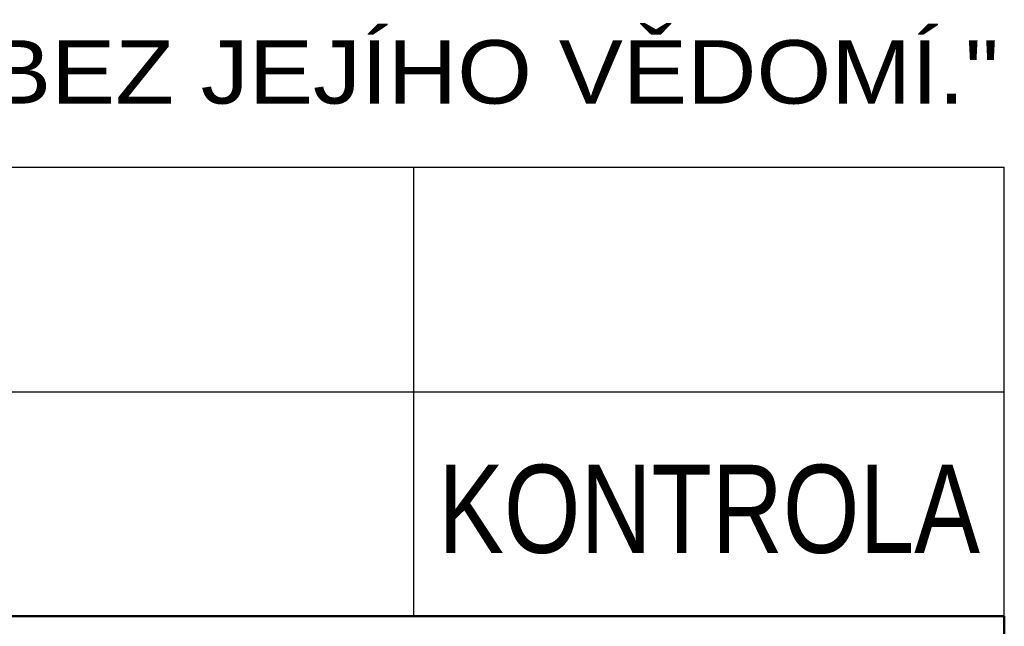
# Paper-space layout 'Layout1' of a CAD drawing. Extents: x -2 to 1033, y -36 to 596.
# Tile 54 of 55: x 1005 to 1033, y 84 to 101. Entities that reach past the tile are written whole.
import ezdxf
from ezdxf.enums import TextEntityAlignment as Align

# ---------------------------------------------------------------- set-up
doc = ezdxf.new("R2010")
doc.units = 0
doc.layers.add('RAZITKO_HP', color=222, linetype='CONTINUOUS')
doc.styles.add('RAZITKO_HP_ARIAL', font='arial.ttf')

# ---------------------------------------------------------------- blocks, each defined once
blk = doc.blocks.new('text_HP')
at = {"layer": 'RAZITKO_HP', "lineweight": 25}
blk.add_line((-177, 94.25), (-5, 94.25), dxfattribs=at)
at = {"layer": 'RAZITKO_HP', "lineweight": 18, "style": 'RAZITKO_HP_ARIAL', "width": 1.085}
blk.add_text('"DOKUMENTACE JE DUŠEVNÍM MAJETKEM FIRMY HUTNÍ PROJEKT Frýdek-Místek a.s. A NESMÍ BÝT POUŽITA BEZ JEJÍHO VĚDOMÍ."', height=1.8, dxfattribs=at).set_placement((-177, 96.05))
blk = doc.blocks.new('RAZITKO')
at = {"layer": 'RAZITKO_HP', "lineweight": 25}
for p, q in [((-24.75, 84.5), (-24.75, 90.875)), ((-8, 84.5), (-8, 90.875))]:
    blk.add_line(p, q, dxfattribs=at)
at = {"layer": 'RAZITKO_HP', "lineweight": 50}
for p, q in [((-63, 84.5), (-8, 84.5)), ((-8, 84.5), (-8, 8))]:
    blk.add_line(p, q, dxfattribs=at)
at = {"layer": 'RAZITKO_HP', "lineweight": 25, "style": 'RAZITKO_HP_ARIAL', "width": 0.8}
blk.add_text('KONTROLA', height=2.5, dxfattribs=at).set_placement((-16.375, 86.3), align=Align.CENTER)

psp = doc.layouts.get("Layout1")

# ---------------------------------------------------------------- linework, layer by layer
at = {"layer": 'RAZITKO_HP', "lineweight": 25}
for p, q in [((1016.25, 90.875), (1016.25, 97.25)), ((1033, 90.875), (1033, 97.25)), ((861, 90.875), (1033, 90.875))]:
    psp.add_line(p, q, dxfattribs=at)

# ---------------------------------------------------------------- block references
at = {"layer": 'RAZITKO_HP'}
for name, p in [('text_HP', (1038, 3)), ('RAZITKO', (1041, 0))]:
    psp.add_blockref(name, p, dxfattribs=at)

doc.saveas('drawing.dxf')
